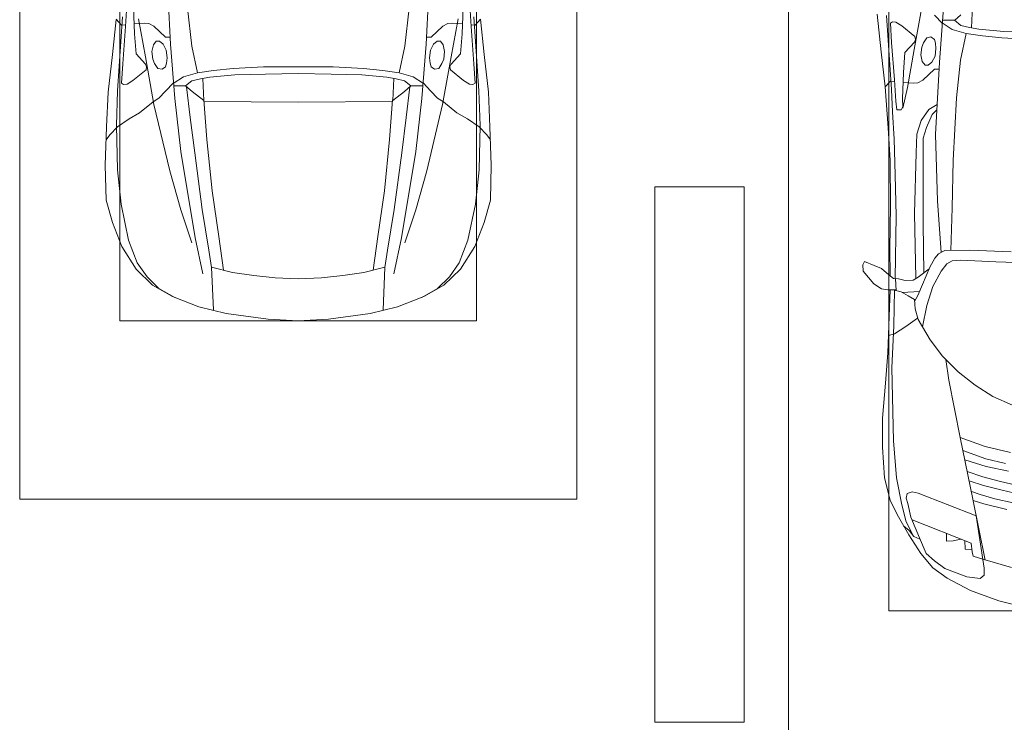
# Model space of a CAD drawing. Header units: millimetres. Extents: x -32229 to 169101, y -13689 to 125138.
# Tile 42 of 256: x 15985 to 20403, y 81350 to 84500. Entities that reach past the tile are written whole.
import ezdxf

# ---------------------------------------------------------------- set-up
doc = ezdxf.new("R2010")
doc.units = ezdxf.units.MM
for name, color, linetype, lineweight in [('A-DETL-GENF-OTLN', 7, 'Continuous', 18), ('C-PRKG-____-OTLN', 7, 'Continuous', 18), ('S-COLS-____-MCUT', 7, 'Continuous', 40)]:
    doc.layers.add(name, color=color, linetype=linetype, lineweight=lineweight)

# ---------------------------------------------------------------- blocks, each defined once
blk = doc.blocks.new('АР_Машиноместо - 4900x2400_М__5300х2500_-V11--01 ЭМ')
at = {"layer": 'A-DETL-GENF-OTLN', "color": 253, "lineweight": 13, "true_color": 0xaaaaaa}
for p, q in [((659.3, -2936), (676.4, -3260.1)), ((1840.7, -2936), (1823.6, -3260.1)), ((480.8, -3085), (474.8, -3179.9)), ((2019.2, -3085), (2025.2, -3179.9)), ((515.3, -3213.7), (510.9, -3094.6)), ((1984.7, -3213.7), (1989.1, -3094.6)), ((415.7, -3305.9), (432.8, -3149.3)), ((456.9, -3174.2), (432.9, -3148.3)), ((475.2, -3173.5), (456.9, -3174.2)), ((474.8, -3179.9), (462.2, -3347.3)), ((558.4, -3165.4), (513.6, -3168)), ((579.5, -3167.7), (558.4, -3165.4)), ((601.7, -3179.4), (579.5, -3167.7)), ((654.5, -3228.1), (601.7, -3179.4)), ((1845.5, -3228.1), (1898.3, -3179.4)), ((1898.3, -3179.4), (1920.5, -3167.7)), ((1920.5, -3167.7), (1941.6, -3165.4)), ((1941.6, -3165.4), (1986.4, -3168)), ((2024.8, -3173.5), (2043.1, -3174.2)), ((2025.2, -3179.9), (2037.8, -3347.3)), ((2043.1, -3174.2), (2067.1, -3148.3)), ((2084.3, -3305.9), (2067.1, -3148.3)), ((522.2, -3303.2), (515.3, -3213.7)), ((1977.8, -3303.2), (1984.7, -3213.7)), ((599.8, -3262.3), (593.6, -3292.5)), ((612.1, -3245.7), (599.8, -3262.3)), ((626.8, -3246.1), (612.1, -3245.7)), ((643.2, -3259.9), (626.8, -3246.1)), ((657.2, -3286.3), (643.2, -3259.9)), ((674.6, -3227.6), (654.5, -3228.1)), ((676.4, -3260.1), (695.7, -3502.8)), ((1823.6, -3260.1), (1804.3, -3502.8)), ((1825.4, -3227.6), (1845.5, -3228.1)), ((1842.8, -3286.3), (1856.8, -3259.9)), ((1856.8, -3259.9), (1873.2, -3246.1)), ((1873.2, -3246.1), (1887.9, -3245.7)), ((1887.9, -3245.7), (1900.2, -3262.3)), ((1900.2, -3262.3), (1906.4, -3292.5)), ((397.1, -3474.2), (415.7, -3305.9)), ((564.6, -3349.7), (522.2, -3303.2)), ((593.6, -3292.5), (597.1, -3327.4)), ((661.1, -3321.2), (657.2, -3286.3)), ((1838.9, -3321.2), (1842.8, -3286.3)), ((1906.4, -3292.5), (1902.9, -3327.4)), ((1935.4, -3349.7), (1977.8, -3303.2)), ((2102.9, -3474.2), (2084.3, -3305.9)), ((462.2, -3347.3), (456.6, -3434.5)), ((569.7, -3360.7), (564.6, -3349.7)), ((597.1, -3327.4), (605.2, -3346.8)), ((605.2, -3346.8), (620, -3369.3)), ((654.1, -3360.7), (658.7, -3344.5)), ((658.7, -3344.5), (661.1, -3321.2)), ((1841.3, -3344.5), (1838.9, -3321.2)), ((1845.9, -3360.7), (1841.3, -3344.5)), ((1894.8, -3346.8), (1880, -3369.3)), ((1902.9, -3327.4), (1894.8, -3346.8)), ((1930.3, -3360.7), (1935.4, -3349.7)), ((2037.8, -3347.3), (2043.4, -3434.5)), ((508, -3422.8), (566.8, -3375.1)), ((566.8, -3375.1), (569.7, -3360.7)), ((620, -3369.3), (638.7, -3372.5)), ((638.7, -3372.5), (654.1, -3360.7)), ((965.3, -3397.8), (853.3, -3407.2)), ((1102.5, -3394.3), (965.3, -3397.8)), ((1250, -3391.3), (1102.5, -3394.3)), ((1250, -3391.3), (1397.5, -3394.3)), ((1397.5, -3394.3), (1534.7, -3397.8)), ((1534.7, -3397.8), (1646.7, -3407.2)), ((1861.3, -3372.5), (1845.9, -3360.7)), ((1880, -3369.3), (1861.3, -3372.5)), ((1933.2, -3375.1), (1930.3, -3360.7)), ((1992, -3422.8), (1933.2, -3375.1)), ((456.6, -3434.5), (466.2, -3441.1)), ((466.2, -3441.1), (481.5, -3439.1)), ((481.5, -3439.1), (508, -3422.8)), ((690.2, -3433.7), (654.7, -3470.4)), ((773, -3424.2), (744.1, -3447.2)), ((811.1, -3414.8), (773, -3424.2)), ((853.3, -3407.2), (811.1, -3414.8)), ((825.6, -3512.1), (821, -3413)), ((1646.7, -3407.2), (1688.9, -3414.8)), ((1674.4, -3512.1), (1679, -3413)), ((1688.9, -3414.8), (1727, -3424.2)), ((1727, -3424.2), (1755.7, -3447)), ((1809.8, -3433.7), (1845.3, -3470.4)), ((2018.5, -3439.1), (1992, -3422.8)), ((2033.8, -3441.1), (2018.5, -3439.1)), ((2043.4, -3434.5), (2033.8, -3441.1)), ((390.2, -3630), (397.1, -3474.2)), ((654.7, -3470.4), (624.9, -3501.2)), ((744.1, -3447.2), (691.3, -3447.2)), ((744.3, -3447), (773.2, -3472.4)), ((773.2, -3472.4), (825.6, -3512.1)), ((1726.8, -3472.4), (1674.4, -3512.1)), ((1755.7, -3447), (1726.8, -3472.4)), ((1755.7, -3447.2), (1808.7, -3447.2)), ((1845.3, -3470.4), (1875.1, -3501.2)), ((2109.8, -3630), (2102.9, -3474.2)), ((598.3, -3518.6), (537.9, -3567)), ((624.9, -3501.2), (598.3, -3518.6)), ((840.1, -3687.8), (826.6, -3509.6)), ((1250, -3520.1), (827.2, -3517.2)), ((1250, -3520.1), (1672.8, -3517.2)), ((1659.9, -3687.8), (1673.4, -3509.6)), ((1875.1, -3501.2), (1901.7, -3518.6)), ((1901.7, -3518.6), (1962.1, -3567)), ((537.9, -3567), (491.4, -3594.2)), ((1962.1, -3567), (2008.6, -3594.2)), ((491.4, -3594.2), (438.6, -3629.8)), ((2008.6, -3594.2), (2061.4, -3629.8)), ((384, -3802.9), (390.2, -3630)), ((403.8, -3665.5), (388.1, -3688.4)), ((438.6, -3629.8), (403.8, -3665.5)), ((2061.4, -3629.8), (2096.2, -3665.5)), ((2096.2, -3665.5), (2111.9, -3688.4)), ((2116, -3802.9), (2109.8, -3630)), ((863.9, -3917.5), (840.1, -3687.8)), ((1636.1, -3917.5), (1659.9, -3687.8)), ((387.4, -3958.4), (384, -3802.9)), ((2112.6, -3958.4), (2116, -3802.9)), ((893.6, -4121.6), (863.9, -3917.5)), ((1606.4, -4121.6), (1636.1, -3917.5)), ((416.4, -4059.2), (387.4, -3958.4)), ((2083.6, -4059.2), (2112.6, -3958.4)), ((458.6, -4167), (416.4, -4059.2)), ((2041.4, -4167), (2083.6, -4059.2)), ((914, -4272.5), (893.6, -4121.6)), ((1586, -4272.5), (1606.4, -4121.6)), ((522.5, -4267.9), (458.6, -4167)), ((1977.5, -4267.9), (2041.4, -4167)), ((596.3, -4340.6), (522.5, -4267.9)), ((955.5, -4283.9), (861, -4259.4)), ((861.2, -4260.3), (869.3, -4451.1)), ((1050.4, -4297.3), (955.5, -4283.9)), ((1449.6, -4297.3), (1544.5, -4283.9)), ((1544.5, -4283.9), (1639, -4259.4)), ((1638.8, -4260.3), (1630.7, -4451.1)), ((1903.7, -4340.6), (1977.5, -4267.9)), ((1146, -4306.7), (1050.4, -4297.3)), ((1250, -4312), (1146, -4306.7)), ((1250, -4312), (1354, -4306.7)), ((1354, -4306.7), (1449.6, -4297.3)), ((686, -4391.6), (596.3, -4340.6)), ((1814, -4391.6), (1903.7, -4340.6)), ((804.4, -4436.7), (686, -4391.6)), ((1695.6, -4436.7), (1814, -4391.6)), ((927, -4466.6), (804.4, -4436.7)), ((1573, -4466.6), (1695.6, -4436.7)), ((1114.6, -4493), (927, -4466.6)), ((1250, -4500), (1114.6, -4493)), ((1250, -4500), (1385.4, -4493)), ((1385.4, -4493), (1573, -4466.6))]:
    blk.add_line(p, q, dxfattribs=at)
at = {"layer": 'A-DETL-GENF-OTLN', "color": 254, "lineweight": 13, "true_color": 0xd4d4d4}
for p, q in [((439.5, -3468.5), (462, -3136.6)), ((752.8, -3099), (771.7, -3268.5)), ((1747.2, -3099), (1728.3, -3268.5)), ((2060.5, -3468.5), (2038, -3136.6)), ((532.7, -3145.9), (564, -3316.2)), ((1967.3, -3145.9), (1936, -3316.2)), ((771.7, -3268.5), (797.1, -3388.2)), ((1728.3, -3268.5), (1702.9, -3388.2)), ((564, -3316.2), (602.3, -3530.2)), ((1936, -3316.2), (1897.7, -3530.2)), ((797.1, -3388.2), (734.6, -3405.8)), ((870, -3377.1), (797.1, -3388.2)), ((957.1, -3368.9), (870, -3377.1)), ((1093.5, -3360.7), (957.1, -3368.9)), ((1250, -3360.7), (1093.5, -3360.7)), ((1250, -3360.7), (1406.5, -3360.7)), ((1406.5, -3360.7), (1542.9, -3368.9)), ((1542.9, -3368.9), (1630, -3377.1)), ((1630, -3377.1), (1702.9, -3388.2)), ((1702.9, -3388.2), (1765.4, -3405.8)), ((734.6, -3405.8), (688.5, -3435.5)), ((1765.4, -3405.8), (1811.5, -3435.5)), ((434.2, -3623.7), (439.5, -3468.5)), ((749.1, -3450.8), (765.5, -3589.1)), ((1750.9, -3450.8), (1734.5, -3589.1)), ((2065.8, -3623.7), (2060.5, -3468.5)), ((602.3, -3530.2), (673.6, -3827.1)), ((695.7, -3502.8), (723.2, -3741.5)), ((1804.3, -3502.8), (1776.8, -3741.5)), ((1897.7, -3530.2), (1826.4, -3827.1)), ((765.5, -3589.1), (785.7, -3746.6)), ((1734.5, -3589.1), (1714.3, -3746.6)), ((438.6, -3823.4), (434.2, -3623.7)), ((2061.4, -3823.4), (2065.8, -3623.7)), ((723.2, -3741.5), (786.9, -4128.3)), ((785.7, -3746.6), (819.4, -4000.8)), ((1714.3, -3746.6), (1680.6, -4000.8)), ((1776.8, -3741.5), (1713.1, -4128.3)), ((454.7, -3976.8), (438.6, -3823.4)), ((673.6, -3827.1), (722.7, -4001.8)), ((1826.4, -3827.1), (1777.3, -4001.8)), ((2045.3, -3976.8), (2061.4, -3823.4)), ((488.6, -4138.1), (454.7, -3976.8)), ((722.7, -4001.8), (771.7, -4149.8)), ((819.4, -4000.8), (849, -4182.8)), ((1680.6, -4000.8), (1651, -4182.8)), ((1777.3, -4001.8), (1728.3, -4149.8)), ((2011.4, -4138.1), (2045.3, -3976.8)), ((527.8, -4239.8), (488.6, -4138.1)), ((786.9, -4128.3), (821.1, -4289.8)), ((1713.1, -4128.3), (1678.9, -4289.8)), ((1972.2, -4239.8), (2011.4, -4138.1)), ((849, -4182.8), (861.2, -4260.3)), ((1651, -4182.8), (1638.8, -4260.3)), ((571.5, -4303.1), (527.8, -4239.8)), ((1928.5, -4303.1), (1972.2, -4239.8)), ((625, -4354.8), (571.5, -4303.1)), ((1875, -4354.8), (1928.5, -4303.1)), ((696.3, -4395.8), (625, -4354.8)), ((1803.7, -4395.8), (1875, -4354.8))]:
    blk.add_line(p, q, dxfattribs=at)
at = {"layer": 'C-PRKG-____-OTLN', "color": 253, "lineweight": 13, "true_color": 0xaaaaaa}
for p, q in [((0, 0), (0, -5300)), ((2500, 0), (2500, -5300)), ((450, -800), (450, -4500)), ((2050, -800), (2050, -4500)), ((450, -4500), (2050, -4500)), ((2500, -5300), (0, -5300))]:
    blk.add_line(p, q, dxfattribs=at)
blk = doc.blocks.new('АР_Машиноместо - 4900x2400_М__5300х2500_-3113489--01 ЭМ')
at = {"layer": 'A-DETL-GENF-OTLN', "color": 254, "lineweight": 13, "true_color": 0xd4d4d4}
for p, q in [((564, 3316.2), (602.3, 3530.2)), ((439.5, 3468.5), (462, 3136.6)), ((734.6, 3405.8), (688.5, 3435.5)), ((797.1, 3388.2), (734.6, 3405.8)), ((771.7, 3268.5), (797.1, 3388.2)), ((870, 3377.1), (797.1, 3388.2)), ((957.1, 3368.9), (870, 3377.1)), ((1093.5, 3360.7), (957.1, 3368.9)), ((532.7, 3145.9), (564, 3316.2)), ((752.8, 3099), (771.7, 3268.5)), ((512.5, 3053.2), (532.7, 3145.9)), ((462, 3136.6), (466.3, 3036.3)), ((737.8, 2818.3), (752.8, 3099)), ((629, 3048.1), (666.7, 3069.7)), ((466.3, 3036.3), (473.9, 2913.7)), ((595.2, 2997.9), (629, 3048.1)), ((575.7, 2937.4), (595.2, 2997.9)), ((571.6, 2853.3), (575.7, 2937.4)), ((473.9, 2913.7), (477.8, 2754.7)), ((564.4, 2580.5), (571.6, 2853.3)), ((733.8, 2606.7), (737.8, 2818.3)), ((477.8, 2754.7), (483.3, 2571.4)), ((728.4, 2415.7), (733.8, 2606.7)), ((483.3, 2571.4), (478, 2290)), ((570.6, 2291.4), (564.4, 2580.5)), ((471.8, 2077.7), (474.5, 2239.3)), ((462.8, 1889.5), (471.8, 2077.7)), ((470.9, 1561.4), (462.8, 1889.5)), ((483.4, 1395.6), (470.9, 1561.4)), ((507.4, 1274.3), (483.4, 1395.6)), ((527.9, 1198.6), (507.4, 1274.3)), ((561.7, 1132.1), (527.9, 1198.6)), ((818.8, 1102.9), (554, 1208.1)), ((709.1, 1112.7), (708.2, 1146.9)), ((737.7, 1113.6), (709.1, 1112.7)), ((772.6, 1121.3), (737.7, 1113.6)), ((792.9, 1076.2), (791.2, 1114.5)), ((823.3, 1074.4), (792.9, 1076.2)), ((824.1, 1063.7), (818.8, 1102.9)), ((827.7, 1045), (824.1, 1063.7)), ((871.3, 1031.9), (827.7, 1045))]:
    blk.add_line(p, q, dxfattribs=at)
at = {"layer": 'A-DETL-GENF-OTLN', "color": 253, "lineweight": 13, "true_color": 0xaaaaaa}
for p, q in [((676.4, 3260.1), (695.7, 3502.8)), ((825.6, 3512.1), (821, 3413)), ((397.1, 3474.2), (415.7, 3305.9)), ((690.2, 3433.7), (654.7, 3470.4)), ((744.1, 3447.2), (691.3, 3447.2)), ((773, 3424.2), (744.1, 3447.2)), ((744.3, 3447), (773.2, 3472.4)), ((456.6, 3434.5), (466.2, 3441.1)), ((462.2, 3347.3), (456.6, 3434.5)), ((466.2, 3441.1), (481.5, 3439.1)), ((481.5, 3439.1), (508, 3422.8)), ((508, 3422.8), (566.8, 3375.1)), ((811.1, 3414.8), (773, 3424.2)), ((853.3, 3407.2), (811.1, 3414.8)), ((965.3, 3397.8), (853.3, 3407.2)), ((569.7, 3360.7), (564.6, 3349.7)), ((566.8, 3375.1), (569.7, 3360.7)), ((605.2, 3346.8), (620, 3369.3)), ((620, 3369.3), (638.7, 3372.5)), ((638.7, 3372.5), (654.1, 3360.7)), ((654.1, 3360.7), (658.7, 3344.5)), ((1102.5, 3394.3), (965.3, 3397.8)), ((474.8, 3179.9), (462.2, 3347.3)), ((564.6, 3349.7), (522.2, 3303.2)), ((593.6, 3292.5), (597.1, 3327.4)), ((597.1, 3327.4), (605.2, 3346.8)), ((661.1, 3321.2), (657.2, 3286.3)), ((658.7, 3344.5), (661.1, 3321.2)), ((415.7, 3305.9), (432.8, 3149.3)), ((522.2, 3303.2), (515.3, 3213.7)), ((599.8, 3262.3), (593.6, 3292.5)), ((657.2, 3286.3), (643.2, 3259.9)), ((612.1, 3245.7), (599.8, 3262.3)), ((654.5, 3228.1), (601.7, 3179.4)), ((626.8, 3246.1), (612.1, 3245.7)), ((643.2, 3259.9), (626.8, 3246.1)), ((674.6, 3227.6), (654.5, 3228.1)), ((659.3, 2936), (676.4, 3260.1)), ((515.3, 3213.7), (510.9, 3094.6)), ((432.8, 3149.3), (446, 2964.8)), ((456.9, 3174.2), (432.9, 3148.3)), ((475.2, 3173.5), (456.9, 3174.2)), ((480.8, 3085), (474.8, 3179.9)), ((558.4, 3165.4), (513.6, 3168)), ((579.5, 3167.7), (558.4, 3165.4)), ((601.7, 3179.4), (579.5, 3167.7)), ((510.9, 3094.6), (512.2, 3061.4)), ((485.6, 3046.1), (480.8, 3085)), ((512.2, 3061.4), (504.5, 3046.6)), ((504.5, 3046.6), (485.6, 3046.1)), ((643.6, 3024.6), (618.7, 2966.7)), ((665.1, 3046.1), (643.6, 3024.6)), ((446, 2964.8), (456.1, 2818.3)), ((618.7, 2966.7), (604.4, 2919.4)), ((604.4, 2919.4), (604.4, 2850.8)), ((667.8, 2638.3), (659.3, 2936)), ((604.4, 2850.8), (603.5, 2534.3)), ((456.1, 2818.3), (456.8, 2613.6)), ((456.8, 2613.6), (454.5, 2423.6)), ((684.8, 2406.5), (667.8, 2638.3)), ((603.5, 2534.3), (606.1, 2314.9)), ((454.5, 2423.6), (456, 2301.1)), ((672.8, 2399.7), (656.7, 2380.3)), ((700.6, 2415.4), (672.8, 2399.7)), ((813.8, 2416.7), (700.6, 2415.4)), ((999.2, 2409.3), (813.8, 2416.7)), ((341.2, 2366.2), (333.1, 2350.6)), ((333.1, 2350.6), (335.2, 2322.3)), ((384.4, 2347.9), (341.2, 2366.2)), ((417.4, 2333.8), (384.4, 2347.9)), ((656.7, 2380.3), (633.8, 2340.5)), ((710, 2355.4), (685.1, 2322.3)), ((734.3, 2368.8), (710, 2355.4)), ((772.7, 2371.5), (734.3, 2368.8)), ((929.1, 2364.1), (772.7, 2371.5)), ((1115.2, 2358.7), (929.1, 2364.1)), ((335.2, 2322.3), (381.7, 2266.4)), ((449.8, 2306.1), (417.4, 2333.8)), ((470, 2290), (449.8, 2306.1)), ((630.6, 2332.9), (580.6, 2296)), ((633.8, 2340.5), (600.8, 2263)), ((685.1, 2322.3), (647.3, 2254.2)), ((381.7, 2266.4), (417.4, 2243.4)), ((493.6, 2288.6), (470, 2290)), ((482, 2235.6), (479.1, 2288.7)), ((523.3, 2281.2), (493.6, 2288.6)), ((559, 2282.6), (523.3, 2281.2)), ((580.6, 2296), (559, 2282.6)), ((600.8, 2263), (579.9, 2213.8)), ((647.3, 2254.2), (619.7, 2168.6)), ((417.4, 2243.4), (445.1, 2238.7)), ((445.1, 2238.7), (481.8, 2239.5)), ((453, 2159.1), (455, 2238.9)), ((505.1, 2230), (467.5, 2239.2)), ((536.7, 2211.8), (505.1, 2230)), ((586.6, 2231.3), (510.1, 2227.1)), ((564.3, 2195.4), (536.7, 2211.8)), ((579.9, 2213.8), (564.9, 2186.5)), ((567.1, 2153.8), (564.3, 2195.4)), ((619.7, 2168.6), (600.3, 2072.7)), ((444.9, 1956.8), (453, 2159.1)), ((580.7, 2105.7), (567.1, 2153.8)), ((578.8, 2112.6), (525.5, 2074.6)), ((634.6, 2015), (580.7, 2105.7)), ((475.1, 2041), (447.5, 2034.4)), ((525.5, 2074.6), (475.1, 2041)), ((690.7, 1941.6), (634.6, 2015)), ((434.8, 1820.7), (444.9, 1956.8)), ((761.1, 1871.7), (690.7, 1941.6)), ((718.3, 1834.2), (705.7, 1926.7)), ((837.5, 1812.1), (761.1, 1871.7)), ((422, 1662.9), (434.8, 1820.7)), ((770, 1576.5), (718.3, 1834.2)), ((917, 1761.1), (837.5, 1812.1)), ((1004.2, 1721.4), (917, 1761.1)), ((422, 1534.1), (422, 1662.9)), ((826.8, 1300.9), (770, 1576.5)), ((881.7, 1536.4), (770, 1576.5)), ((430.8, 1396.6), (422, 1534.1)), ((884.3, 1480.8), (782, 1518.1)), ((994.9, 1509.3), (881.7, 1536.4)), ((887, 1446.5), (790.4, 1477.3)), ((973.4, 1459.7), (884.3, 1480.8)), ((871.4, 1401.1), (800.5, 1424.6)), ((986.2, 1425.6), (887, 1446.5)), ((455.7, 1296.1), (430.8, 1396.6)), ((873.8, 1361.2), (809.9, 1383.1)), ((945.3, 1380.6), (871.4, 1401.1)), ((1059, 1354.8), (945.3, 1380.6)), ((527.2, 1305.2), (531.8, 1326)), ((531.8, 1326), (554.4, 1333.3)), ((554.4, 1333.3), (580.7, 1327.1)), ((580.7, 1327.1), (841.1, 1225.9)), ((859.1, 1321.2), (819.9, 1334.4)), ((958.3, 1341.1), (873.8, 1361.2)), ((1035, 1323.2), (958.3, 1341.1)), ((487.4, 1232.1), (455.7, 1296.1)), ((535, 1280.6), (527.2, 1305.2)), ((853.8, 1167.4), (826.8, 1300.9)), ((876.3, 1278.7), (828.3, 1293.7)), ((925.2, 1301.6), (859.1, 1321.2)), ((1007.1, 1283.7), (925.2, 1301.6)), ((548.2, 1220.1), (535, 1280.6)), ((978.6, 1254.6), (876.3, 1278.7)), ((539.3, 1140.4), (487.4, 1232.1)), ((586.9, 1126.3), (548.2, 1220.1)), ((841.1, 1225.9), (877.7, 991.4)), ((540.4, 1159.6), (516.2, 1180.5)), ((561.3, 1132.6), (540.4, 1159.6)), ((882.6, 1027.5), (853.8, 1167.4)), ((593.2, 1056.8), (539.3, 1140.4)), ((589, 1121.6), (561.3, 1132.6)), ((617.9, 1057.3), (586.9, 1126.3)), ((647.2, 992.8), (593.2, 1056.8)), ((654.7, 1024.4), (617.9, 1057.3)), ((700.9, 989.1), (655, 1024.3)), ((1000.2, 994.5), (871.4, 1031.3)), ((711.9, 946.2), (647.2, 992.8)), ((800.1, 952.6), (700.9, 989.1)), ((877.7, 991.4), (877.7, 958.9)), ((815.8, 891), (711.9, 946.2)), ((859, 944.1), (800.1, 952.6)), ((877.7, 958.9), (859, 944.1)), ((943.3, 845.1), (815.8, 891)), ((1044.2, 818.6), (943.3, 845.1))]:
    blk.add_line(p, q, dxfattribs=at)
at = {"layer": 'C-PRKG-____-OTLN', "color": 253, "lineweight": 13, "true_color": 0xaaaaaa}
for p, q in [((0, 0), (0, 5300)), ((450, 800), (450, 4500)), ((450, 800), (2050, 800))]:
    blk.add_line(p, q, dxfattribs=at)
blk = doc.blocks.new('Наметкина 10_РД_АР_П_отсоединено_rvt-1--01 ЭМ')
at = {"layer": 'S-COLS-____-MCUT', "color": 253, "lineweight": 15, "true_color": 0xaaaaaa}
for p, q in [((18835.3, 83750), (18835.3, 81350)), ((19235.3, 83750), (18835.3, 83750)), ((19235.3, 81350), (19235.3, 83750)), ((18835.3, 81350), (19235.3, 81350))]:
    blk.add_line(p, q, dxfattribs=at)
at = {"layer": 'C-PRKG-____-OTLN', "color": 253, "lineweight": 13, "true_color": 0xaaaaaa}
for name, p in [('АР_Машиноместо - 4900x2400_М__5300х2500_-V11--01 ЭМ', (15985.3, 87650)), ('АР_Машиноместо - 4900x2400_М__5300х2500_-3113489--01 ЭМ', (19435.3, 81050))]:
    blk.add_blockref(name, p, dxfattribs=at)

msp = doc.modelspace()

# ---------------------------------------------------------------- block references
at = {"lineweight": 5}
msp.add_blockref('Наметкина 10_РД_АР_П_отсоединено_rvt-1--01 ЭМ', (0, 0), dxfattribs=at)

doc.saveas('drawing.dxf')
